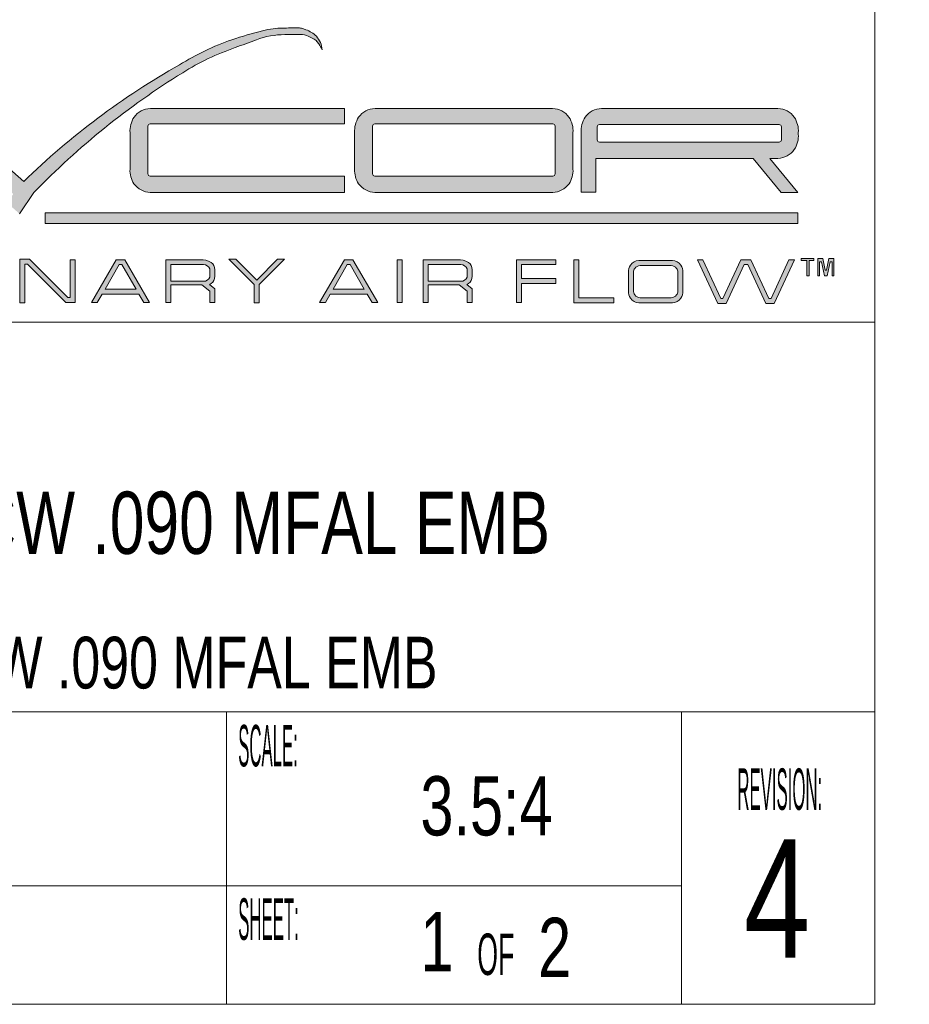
# Model space of a CAD drawing. Header units: inches. Extents: x 0 to 70.1, y 0 to 32.
# Tile 3 of 19: x 21.8 to 24.1, y 0 to 2.5. Entities that reach past the tile are written whole.
import ezdxf

# ---------------------------------------------------------------- set-up
doc = ezdxf.new("R2010")
doc.units = ezdxf.units.IN
doc.header["$LTSCALE"] = 4
doc.header["$MEASUREMENT"] = 0
doc.layers.add('BORDER', color=7, linetype='Continuous')
doc.styles.add('SLDTEXTSTYLE0', font='TXT', dxfattribs={"width": 0.75})
doc.styles.add('SLDTEXTSTYLE2', font='TXT', dxfattribs={"width": 0.3025})
doc.styles.add('SLDTEXTSTYLE3', font='TXT', dxfattribs={"width": 0.48})

msp = doc.modelspace()

# ---------------------------------------------------------------- hatches: boundary and pattern name
at = {"layer": 'BORDER', "linetype": 'Continuous'}
h = msp.add_hatch(color=256, dxfattribs=at)
edge = h.paths.add_edge_path(flags=0)
edge.add_line((21.63595469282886, 2.267927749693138), (21.57287810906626, 2.267927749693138))
edge.add_line((21.57287810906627, 2.267927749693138), (21.8187037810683, 2.05151686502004))
edge.add_line((21.81870378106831, 2.05151686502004), (21.8037756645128, 2.02840937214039))
edge.add_line((21.80377566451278, 2.02840937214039), (21.83488005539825, 2.00089686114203))
edge.add_line((21.83488005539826, 2.00089686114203), (21.87088962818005, 2.054883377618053))
edge.add_arc((23.286250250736, 0.683926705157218), 1.970474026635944, 121.8073043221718, 135.9130128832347, ccw=False)
edge.add_arc((22.60576974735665, 1.781117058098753), 0.6793968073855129, 109.3441959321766, 121.8073043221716, ccw=False)
edge.add_arc((21.58425446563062, 4.690909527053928), 2.40449451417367, 289.3441959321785, 290.6988990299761)
edge.add_arc((22.50677173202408, 2.249396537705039), 0.2054908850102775, 90.08930331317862, 110.69889902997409, ccw=False)
edge.add_arc((22.5021442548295, 5.218319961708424), 2.76343614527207, 270.0893033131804, 270.9150329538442)
edge.add_arc((22.54376500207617, 2.399645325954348), 0.0556475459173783, 66.86896817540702, 87.4143814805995, ccw=False)
edge.add_arc((22.53426524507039, 2.372071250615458), 0.0847626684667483, 53.1064562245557, 68.28592025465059, ccw=False)
edge.add_arc((22.43368136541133, 2.309133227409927), 0.2000814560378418, 37.641515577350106, 40.79614810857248, ccw=False)
edge.add_arc((22.38345002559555, 2.29745534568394), 0.2479168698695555, 28.689953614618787, 32.68263263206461, ccw=False)
edge.add_arc((22.54106483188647, 2.410502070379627), 0.0601624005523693, 5.695535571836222, 41.65642617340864)
edge.add_arc((22.53653334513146, 2.400875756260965), 0.0700711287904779, 45.07663293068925, 70.85005301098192)
edge.add_arc((22.70140743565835, 2.875664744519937), 0.432530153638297, 249.6446520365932, 250.85005301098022, ccw=False)
edge.add_arc((22.54118657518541, 2.443814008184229), 0.0280844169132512, 69.64465203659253, 91.91032831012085)
edge.add_arc((22.49611923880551, 5.234966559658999), 2.763436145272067, 270.0893033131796, 270.91503295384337, ccw=False)
edge.add_arc((22.49797737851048, 2.353337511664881), 0.1182216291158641, 88.81298895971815, 100.4544735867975)
edge.add_arc((22.51322327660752, 2.209157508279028), 0.2630118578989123, 98.02057620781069, 103.8854280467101)
edge.add_arc((22.69382825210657, 1.478569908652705), 1.01559168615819, 103.8854280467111, 108.446920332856)
edge.add_arc((22.59751362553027, 1.800935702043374), 0.6793968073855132, 109.344195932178, 121.8073043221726)
edge.add_arc((23.18207411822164, 0.7095588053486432), 1.91658389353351, 119.4613703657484, 134.2210319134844)
edge.add_line((21.84539443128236, 2.083087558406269), (21.63595469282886, 2.267927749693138))
h = msp.add_hatch(color=256, dxfattribs=at)
edge = h.paths.add_edge_path(flags=0)
edge.add_line((22.65746434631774, 2.267927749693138), (22.65746434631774, 2.228789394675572))
edge.add_line((22.65746434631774, 2.228789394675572), (22.16540781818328, 2.22878939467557))
edge.add_arc((22.16540781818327, 2.223071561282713), 0.0057178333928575, 90, 180)
edge.add_line((22.15968998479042, 2.223071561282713), (22.15968998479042, 2.102599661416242))
edge.add_arc((22.16540781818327, 2.102599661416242), 0.0057178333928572, 180, 270.0000000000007)
edge.add_line((22.16540781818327, 2.096881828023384), (22.65746434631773, 2.096881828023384))
edge.add_line((22.65746434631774, 2.096881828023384), (22.65746434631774, 2.055171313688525))
edge.add_line((22.65746434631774, 2.055171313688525), (22.16562589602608, 2.055171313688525))
edge.add_arc((22.16789821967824, 2.109124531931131), 0.0540010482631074, 216.0226007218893, 267.5883244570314, ccw=False)
edge.add_arc((22.17410870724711, 2.110546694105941), 0.0599126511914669, 176.6496281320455, 213.6290044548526, ccw=False)
edge.add_line((22.11429845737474, 2.114048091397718), (22.11429845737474, 2.20652808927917))
edge.add_arc((22.17801415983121, 2.210935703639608), 0.0638679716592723, 146.987069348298, 183.9572038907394, ccw=False)
edge.add_arc((22.16813306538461, 2.213974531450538), 0.0540010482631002, 92.41167554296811, 143.9773992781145, ccw=False)
edge.add_line((22.16586074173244, 2.267927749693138), (22.65746434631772, 2.267927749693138))
h = msp.add_hatch(color=256, dxfattribs=at)
edge = h.paths.add_edge_path(flags=0)
edge.add_arc((22.73679447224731, 2.213974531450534), 0.0540010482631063, 92.4116755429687, 143.9773992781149)
edge.add_arc((22.74667556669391, 2.210935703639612), 0.0638679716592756, 146.9870693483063, 183.957203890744)
edge.add_line((22.68295986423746, 2.20652808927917), (22.68295986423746, 2.11404809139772))
edge.add_arc((22.74277011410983, 2.110546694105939), 0.0599126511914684, 176.6496281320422, 213.6290044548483)
edge.add_arc((22.73655962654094, 2.109124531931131), 0.0540010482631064, 216.0226007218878, 267.5883244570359)
edge.add_line((22.73428730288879, 2.055171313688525), (23.18440715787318, 2.055171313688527))
edge.add_arc((23.18213483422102, 2.109124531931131), 0.0540010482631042, 272.4116755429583, 323.9773992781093)
edge.add_arc((23.17592434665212, 2.110546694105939), 0.0599126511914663, 326.3709955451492, 363.3503718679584)
edge.add_line((23.23573459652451, 2.11404809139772), (23.23573459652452, 2.20652808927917))
edge.add_arc((23.17201889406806, 2.210935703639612), 0.0638679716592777, 356.042796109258, 393.0129306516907)
edge.add_arc((23.18189998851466, 2.213974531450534), 0.0540010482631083, 36.02260072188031, 87.58832445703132)
edge.add_line((23.18417231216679, 2.267927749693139), (22.73452214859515, 2.267927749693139))
edge = h.paths.add_edge_path(flags=0)
edge.add_arc((23.18462523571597, 2.223071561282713), 0.0057178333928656, -7.958078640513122e-13, 89.99999999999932, ccw=False)
edge.add_line((23.19034306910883, 2.223071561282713), (23.19034306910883, 2.102599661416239))
edge.add_arc((23.18462523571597, 2.102599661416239), 0.0057178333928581, 270, 360, ccw=False)
edge.add_line((23.18462523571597, 2.09688182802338), (22.73406922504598, 2.096881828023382))
edge.add_arc((22.73406922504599, 2.102599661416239), 0.005717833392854, 180, 270, ccw=False)
edge.add_line((22.72835139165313, 2.102599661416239), (22.72835139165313, 2.223071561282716))
edge.add_arc((22.73406922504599, 2.223071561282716), 0.0057178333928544, 89.99999999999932, 180, ccw=False)
edge.add_line((22.73406922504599, 2.22878939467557), (23.18462523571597, 2.228789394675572))
h = msp.add_hatch(color=256, dxfattribs=at)
edge = h.paths.add_edge_path(flags=0)
edge.add_arc((23.31003440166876, 2.213974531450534), 0.0540010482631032, 92.41167554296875, 143.9773992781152)
edge.add_arc((23.31991549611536, 2.210935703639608), 0.0638679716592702, 146.9870693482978, 183.9572038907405)
edge.add_line((23.25619979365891, 2.20652808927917), (23.25619979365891, 2.055944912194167))
edge.add_line((23.25619979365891, 2.055944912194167), (23.29342279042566, 2.055944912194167))
edge.add_line((23.29342279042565, 2.055944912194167), (23.29342279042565, 2.141440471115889))
edge.add_line((23.29342279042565, 2.141440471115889), (23.69176369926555, 2.141440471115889))
edge.add_line((23.69176369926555, 2.141440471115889), (23.76244639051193, 2.055171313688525))
edge.add_line((23.76244639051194, 2.055171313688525), (23.80486894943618, 2.055171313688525))
edge.add_line((23.80486894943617, 2.055171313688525), (23.7341862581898, 2.141440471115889))
edge.add_line((23.73418625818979, 2.141440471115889), (23.75460576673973, 2.141440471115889))
edge.add_arc((23.75233344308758, 2.195393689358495), 0.0540010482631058, 272.4116755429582, 323.9773992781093)
edge.add_arc((23.742452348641, 2.198432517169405), 0.0638679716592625, 326.9870693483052, 363.9572038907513)
edge.add_line((23.80616805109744, 2.202840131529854), (23.80616805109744, 2.206528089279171))
edge.add_arc((23.742452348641, 2.210935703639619), 0.0638679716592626, 356.0427961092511, 393.0129306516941)
edge.add_arc((23.75233344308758, 2.213974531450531), 0.0540010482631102, 36.02260072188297, 87.58832445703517)
edge.add_line((23.75460576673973, 2.267927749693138), (23.30776207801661, 2.267927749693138))
edge = h.paths.add_edge_path(flags=0)
edge.add_line((23.757486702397, 2.182637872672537), (23.30271004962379, 2.182637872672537))
edge.add_arc((23.30271004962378, 2.188355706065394), 0.0057178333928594, 179.9999999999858, 270, ccw=False)
edge.add_line((23.29699221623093, 2.188355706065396), (23.29699221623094, 2.221400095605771))
edge.add_arc((23.3027100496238, 2.221400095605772), 0.0057178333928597, 89.99999999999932, 180.0000000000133, ccw=False)
edge.add_line((23.3027100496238, 2.22711792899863), (23.757486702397, 2.22711792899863))
edge.add_arc((23.75748670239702, 2.221400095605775), 0.005717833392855, 8.01492205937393e-12, 90.00000000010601, ccw=False)
edge.add_line((23.76320453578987, 2.221400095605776), (23.76320453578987, 2.188355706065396))
edge.add_arc((23.75748670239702, 2.188355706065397), 0.0057178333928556, 269.9999999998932, 359.99999999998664, ccw=False)
for points in [[(23.8046438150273, 2.003882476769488), (23.8046438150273, 1.976371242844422), (21.89971017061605, 1.976371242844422), (21.89971017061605, 2.003882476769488)], [(21.85960943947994, 1.886520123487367), (21.83513550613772, 1.886520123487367), (21.83513550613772, 1.775974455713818), (21.847714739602, 1.775974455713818), (21.847714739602, 1.873860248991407), (21.85440190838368, 1.873860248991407), (21.95193379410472, 1.776406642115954), (21.97577721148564, 1.776406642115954), (21.97577721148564, 1.884946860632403), (21.96319797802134, 1.884946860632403), (21.96319797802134, 1.789066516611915), (21.95714132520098, 1.789066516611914)], [(22.38248353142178, 1.885954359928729), (22.36464982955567, 1.885954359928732), (22.42893603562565, 1.821984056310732), (22.42893603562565, 1.775974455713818), (22.44151526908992, 1.775974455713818), (22.44151526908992, 1.821984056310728), (22.5058014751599, 1.885954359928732), (22.4879677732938, 1.885954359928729), (22.43522565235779, 1.833471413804)], [(22.79075161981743, 1.776406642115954), (22.80333085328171, 1.776406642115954), (22.80333085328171, 1.884946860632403), (22.79075161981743, 1.884946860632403)], [(23.19248704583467, 1.872446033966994), (23.19248704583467, 1.884946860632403), (23.0929790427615, 1.884946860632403), (23.0929790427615, 1.776406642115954), (23.10575635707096, 1.776406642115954), (23.10575635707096, 1.824766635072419), (23.19248704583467, 1.824766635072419), (23.19248704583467, 1.837345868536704), (23.10575635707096, 1.837345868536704), (23.10575635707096, 1.872446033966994)], [(23.25027498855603, 1.884946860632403), (23.23769575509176, 1.884946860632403), (23.23769575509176, 1.775974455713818), (23.33882629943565, 1.775974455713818), (23.33882629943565, 1.788553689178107), (23.25027498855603, 1.788553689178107)], [(23.55070908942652, 1.884946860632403), (23.56457441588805, 1.884946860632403), (23.61011162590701, 1.786723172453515), (23.61537868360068, 1.786723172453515), (23.66091589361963, 1.884946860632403), (23.68618737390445, 1.884946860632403), (23.73172458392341, 1.786723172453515), (23.73699164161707, 1.786723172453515), (23.78252885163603, 1.884946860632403), (23.79639417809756, 1.884946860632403), (23.74502514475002, 1.774143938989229), (23.72369108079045, 1.774143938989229), (23.67815387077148, 1.872446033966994), (23.66894939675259, 1.872446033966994), (23.62341218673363, 1.774143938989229), (23.60207812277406, 1.774143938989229)], [(23.81331316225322, 1.887702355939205), (23.81331316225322, 1.882784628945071), (23.82790093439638, 1.882784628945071), (23.82790093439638, 1.844356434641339), (23.83333255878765, 1.844356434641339), (23.83333255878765, 1.882784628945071), (23.84565764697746, 1.882784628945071), (23.84565764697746, 1.887702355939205)], [(23.85560848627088, 1.844356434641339), (23.86012741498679, 1.844356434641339), (23.86012741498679, 1.87996971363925), (23.86447582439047, 1.87996971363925), (23.87254145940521, 1.844356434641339), (23.87905596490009, 1.844356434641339), (23.88712159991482, 1.87996971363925), (23.8914700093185, 1.87996971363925), (23.8914700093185, 1.844356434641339), (23.89598893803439, 1.844356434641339), (23.89598893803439, 1.887702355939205), (23.88370739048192, 1.887702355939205), (23.8771836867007, 1.858897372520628), (23.87441373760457, 1.858897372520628), (23.86789003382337, 1.887702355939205), (23.85560848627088, 1.887702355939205)]]:
    msp.add_hatch(color=256, dxfattribs=at).paths.add_polyline_path(points, flags=0)
h = msp.add_hatch(color=256, dxfattribs=at)
h.paths.add_polyline_path([(22.07952628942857, 1.884946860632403), (22.10113592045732, 1.884946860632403), (22.16401242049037, 1.776406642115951), (22.14947757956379, 1.776406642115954), (22.13694325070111, 1.798059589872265), (22.04371895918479, 1.798059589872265), (22.03118463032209, 1.776406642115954), (22.01664978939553, 1.776406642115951)], flags=0)
h.paths.add_polyline_path([(22.09388287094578, 1.872446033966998), (22.08677933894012, 1.872446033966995), (22.0510007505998, 1.810638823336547), (22.12966145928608, 1.810638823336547)], flags=0)
h = msp.add_hatch(color=256, dxfattribs=at)
edge = h.paths.add_edge_path(flags=0)
edge.add_line((22.20494516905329, 1.884946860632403), (22.29205292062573, 1.884946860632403))
edge.add_arc((22.29481593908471, 1.837067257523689), 0.0479592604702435, 58.643003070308, 93.30274071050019, ccw=False)
edge.add_arc((22.30804998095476, 1.861031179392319), 0.0206420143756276, -4.0958721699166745, 55.396543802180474, ccw=False)
edge.add_line((22.32863927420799, 1.85955681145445), (22.32863927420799, 1.843003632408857))
edge.add_arc((22.30804998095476, 1.841529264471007), 0.0206420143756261, -55.39654380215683, 4.095872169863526, ccw=False)
edge.add_arc((22.2948159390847, 1.865493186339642), 0.0479592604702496, 295.1945843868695, 301.35699692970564, ccw=False)
edge.add_line((22.31523189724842, 1.82209642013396), (22.3287414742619, 1.811101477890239))
edge.add_line((22.3287414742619, 1.811101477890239), (22.3287414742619, 1.776406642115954))
edge.add_line((22.3287414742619, 1.776406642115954), (22.31616224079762, 1.776406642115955))
edge.add_line((22.31616224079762, 1.776406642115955), (22.31616224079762, 1.805290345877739))
edge.add_line((22.31616224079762, 1.805290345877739), (22.29608480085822, 1.821630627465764))
edge.add_line((22.29608480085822, 1.821630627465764), (22.21752440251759, 1.821630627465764))
edge.add_line((22.21752440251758, 1.821630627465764), (22.21752440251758, 1.776406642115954))
edge.add_line((22.21752440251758, 1.776406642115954), (22.20494516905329, 1.776406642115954))
edge.add_line((22.20494516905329, 1.776406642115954), (22.20494516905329, 1.884946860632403))
edge = h.paths.add_edge_path(flags=0)
edge.add_line((22.30035533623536, 1.872446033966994), (22.21752440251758, 1.872446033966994))
edge.add_line((22.21752440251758, 1.872446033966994), (22.21752440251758, 1.830271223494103))
edge.add_line((22.21752440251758, 1.830271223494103), (22.30035533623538, 1.830271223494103))
edge.add_arc((22.30102259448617, 1.846234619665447), 0.015977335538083, 267.6064717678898, 340.2495888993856)
edge.add_line((22.31606004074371, 1.840835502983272), (22.31606004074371, 1.861881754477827))
edge.add_arc((22.30102259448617, 1.856482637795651), 0.0159773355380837, 19.75041110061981, 92.39352823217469)
h = msp.add_hatch(color=256, dxfattribs=at)
h.paths.add_polyline_path([(22.65712897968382, 1.884946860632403), (22.67873861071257, 1.884946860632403), (22.74161511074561, 1.776406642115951), (22.72708026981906, 1.776406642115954), (22.71454594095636, 1.798059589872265), (22.62132164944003, 1.798059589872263), (22.60878732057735, 1.776406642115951), (22.59425247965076, 1.776406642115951)], flags=0)
h.paths.add_polyline_path([(22.67148556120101, 1.872446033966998), (22.66438202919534, 1.872446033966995), (22.62860344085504, 1.810638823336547), (22.70726414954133, 1.810638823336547)], flags=0)
h = msp.add_hatch(color=256, dxfattribs=at)
edge = h.paths.add_edge_path(flags=0)
edge.add_line((22.85639229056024, 1.884946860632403), (22.85639229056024, 1.776406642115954))
edge.add_line((22.85639229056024, 1.776406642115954), (22.86897152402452, 1.776406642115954))
edge.add_line((22.86897152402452, 1.776406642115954), (22.86897152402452, 1.821630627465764))
edge.add_line((22.86897152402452, 1.821630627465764), (22.94753192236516, 1.821630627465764))
edge.add_line((22.94753192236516, 1.821630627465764), (22.96760936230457, 1.805290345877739))
edge.add_line((22.96760936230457, 1.805290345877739), (22.96760936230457, 1.776406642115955))
edge.add_line((22.96760936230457, 1.776406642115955), (22.98018859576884, 1.776406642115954))
edge.add_line((22.98018859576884, 1.776406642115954), (22.98018859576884, 1.811101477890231))
edge.add_line((22.98018859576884, 1.811101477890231), (22.96667901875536, 1.82209642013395))
edge.add_arc((22.94626306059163, 1.865493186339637), 0.0479592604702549, 295.1945843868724, 301.3569969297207)
edge.add_arc((22.95949710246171, 1.841529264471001), 0.0206420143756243, 304.6034561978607, 364.0958721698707)
edge.add_line((22.98008639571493, 1.843003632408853), (22.98008639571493, 1.859556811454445))
edge.add_arc((22.95949710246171, 1.861031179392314), 0.0206420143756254, 355.9041278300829, 415.3965438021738)
edge.add_arc((22.94626306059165, 1.837067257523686), 0.0479592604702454, 58.64300307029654, 93.30274071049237)
edge.add_line((22.94350004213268, 1.884946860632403), (22.85639229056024, 1.884946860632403))
edge = h.paths.add_edge_path(flags=0)
edge.add_line((22.86897152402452, 1.830271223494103), (22.86897152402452, 1.872446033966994))
edge.add_line((22.86897152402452, 1.872446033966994), (22.95180245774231, 1.872446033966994))
edge.add_arc((22.95246971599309, 1.85648263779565), 0.0159773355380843, 19.750411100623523, 92.39352823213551, ccw=False)
edge.add_line((22.96750716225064, 1.861881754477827), (22.96750716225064, 1.840835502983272))
edge.add_arc((22.95246971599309, 1.846234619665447), 0.015977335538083, 267.60647176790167, 340.24958889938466, ccw=False)
edge.add_line((22.95180245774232, 1.830271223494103), (22.86897152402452, 1.830271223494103))
h = msp.add_hatch(color=256, dxfattribs=at)
edge = h.paths.add_edge_path(flags=0)
edge.add_arc((23.48656229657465, 1.855373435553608), 0.0274354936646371, 36.02260072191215, 87.58832445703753)
edge.add_line((23.48771676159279, 1.882784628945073), (23.40217480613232, 1.882784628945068))
edge.add_arc((23.40332927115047, 1.855373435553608), 0.0274354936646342, 92.41167554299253, 143.977399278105)
edge.add_arc((23.40648453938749, 1.854650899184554), 0.0304389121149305, 146.3709955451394, 183.3503718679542)
edge.add_line((23.37609765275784, 1.852871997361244), (23.37609765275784, 1.805887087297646))
edge.add_arc((23.40648453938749, 1.804108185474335), 0.0304389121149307, 176.6496281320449, 213.6290044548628)
edge.add_arc((23.40332927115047, 1.803385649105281), 0.0274354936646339, 216.0226007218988, 267.5883244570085)
edge.add_line((23.40217480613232, 1.775974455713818), (23.48771676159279, 1.775974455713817))
edge.add_arc((23.48656229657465, 1.803385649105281), 0.0274354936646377, 272.4116755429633, 323.9773992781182)
edge.add_arc((23.48340702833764, 1.804108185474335), 0.0304389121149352, 326.3709955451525, 363.3503718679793)
edge.add_line((23.51379391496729, 1.805887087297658), (23.51379391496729, 1.852871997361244))
edge.add_arc((23.48340702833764, 1.854650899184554), 0.0304389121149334, 356.6496281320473, 393.629004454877)
edge = h.paths.add_edge_path(flags=0)
edge.add_arc((23.48177734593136, 1.852209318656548), 0.0194706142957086, 3.350371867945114, 33.62900445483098, ccw=False)
edge.add_line((23.501214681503, 1.853347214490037), (23.501214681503, 1.805411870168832))
edge.add_arc((23.48177734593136, 1.806549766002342), 0.0194706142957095, 326.37099554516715, 356.64962813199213, ccw=False)
edge.add_arc((23.48379565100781, 1.806087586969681), 0.0175494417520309, 272.4116755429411, 323.97739927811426, ccw=False)
edge.add_line((23.4845341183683, 1.788553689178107), (23.40535744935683, 1.788553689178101))
edge.add_arc((23.40609591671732, 1.806087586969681), 0.0175494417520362, 216.0226007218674, 267.5883244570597, ccw=False)
edge.add_arc((23.40811422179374, 1.806549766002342), 0.0194706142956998, 176.6496281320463, 213.6290044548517, ccw=False)
edge.add_line((23.38867688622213, 1.807687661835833), (23.38867688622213, 1.853347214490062))
edge.add_arc((23.40811422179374, 1.852209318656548), 0.0194706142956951, 146.3709955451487, 176.6496281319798, ccw=False)
edge.add_arc((23.40609591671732, 1.852671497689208), 0.0175494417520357, 92.4116755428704, 143.9773992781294, ccw=False)
edge.add_line((23.40535744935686, 1.870205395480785), (23.48453411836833, 1.870205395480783))
edge.add_arc((23.48379565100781, 1.852671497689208), 0.0175494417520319, 36.02260072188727, 87.58832445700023, ccw=False)

# ---------------------------------------------------------------- linework, layer by layer
at = {"layer": 'BORDER', "linetype": 'Continuous', "lineweight": 18}
for p, q in [((24, 0), (24, 18.2857142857)), ((21.6359546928, 2.2679277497), (21.84539443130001, 2.0830875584)), ((22.1658607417, 2.2679277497), (22.6574643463, 2.2679277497)), ((22.6574643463, 2.2679277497), (22.6574643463, 2.2287893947)), ((22.73452214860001, 2.2679277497), (23.1841723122, 2.2679277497)), ((23.307762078, 2.2679277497), (23.7546057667, 2.2679277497)), ((22.1596899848, 2.1025996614), (22.1596899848, 2.2230715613)), ((22.6574643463, 2.2287893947), (22.16540781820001, 2.2287893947)), ((22.7283513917, 2.2230715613), (22.7283513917, 2.1025996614)), ((23.1846252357, 2.2287893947), (22.734069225, 2.2287893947)), ((23.19034306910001, 2.2230715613), (23.19034306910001, 2.1025996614)), ((23.29699221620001, 2.1883557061), (23.29699221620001, 2.2214000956)), ((23.30271004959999, 2.227117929), (23.7574867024, 2.227117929)), ((23.7632045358, 2.1883557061), (23.7632045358, 2.2214000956)), ((22.1142984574, 2.1140480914), (22.1142984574, 2.2065280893)), ((22.6829598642, 2.1140480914), (22.6829598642, 2.2065280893)), ((23.23573459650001, 2.1140480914), (23.23573459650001, 2.2065280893)), ((23.25619979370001, 2.2065280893), (23.25619979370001, 2.0559449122)), ((23.8061680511, 2.2028401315), (23.8061680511, 2.2065280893)), ((23.30271004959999, 2.1826378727), (23.7574867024, 2.1826378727)), ((23.2934227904, 2.0559449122), (23.2934227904, 2.1414404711)), ((23.2934227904, 2.1414404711), (23.6917636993, 2.1414404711)), ((23.6917636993, 2.1414404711), (23.7624463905, 2.0551713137)), ((23.8048689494, 2.0551713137), (23.7341862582, 2.1414404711)), ((23.7341862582, 2.1414404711), (23.7546057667, 2.1414404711)), ((22.16540781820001, 2.096881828), (22.6574643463, 2.096881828)), ((22.6574643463, 2.096881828), (22.6574643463, 2.0551713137)), ((22.734069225, 2.096881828), (23.1846252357, 2.096881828)), ((21.83488005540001, 2.0008968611), (21.8708896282, 2.0548833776)), ((22.16562589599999, 2.0551713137), (22.6574643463, 2.0551713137)), ((23.1844071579, 2.0551713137), (22.7342873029, 2.0551713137)), ((23.25619979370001, 2.0559449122), (23.2934227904, 2.0559449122)), ((23.7624463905, 2.0551713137), (23.8048689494, 2.0551713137)), ((21.8997101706, 1.9763712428), (21.8997101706, 2.0038824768)), ((21.8997101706, 2.0038824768), (23.80464381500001, 2.0038824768)), ((23.80464381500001, 2.0038824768), (23.80464381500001, 1.9763712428)), ((23.80464381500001, 1.9763712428), (21.8997101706, 1.9763712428)), ((21.8351355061, 1.8865201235), (21.8351355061, 1.7759744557)), ((21.85960943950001, 1.8865201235), (21.8351355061, 1.8865201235)), ((21.84771473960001, 1.873860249), (21.84771473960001, 1.7759744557)), ((21.85440190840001, 1.873860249), (21.84771473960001, 1.873860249)), ((21.85440190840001, 1.873860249), (21.9519337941, 1.7764066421)), ((21.85960943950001, 1.8865201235), (21.9571413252, 1.7890665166)), ((21.963197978, 1.7890665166), (21.963197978, 1.8849468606)), ((21.9757772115, 1.8849468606), (21.963197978, 1.8849468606)), ((21.9757772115, 1.7764066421), (21.9757772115, 1.8849468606)), ((22.07952628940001, 1.8849468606), (22.01664978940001, 1.7764066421)), ((22.0867793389, 1.872446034), (22.0510007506, 1.8106388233)), ((22.07952628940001, 1.8849468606), (22.1011359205, 1.8849468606)), ((22.0867793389, 1.872446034), (22.0938828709, 1.872446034)), ((22.0938828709, 1.872446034), (22.1296614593, 1.8106388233)), ((22.1011359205, 1.8849468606), (22.1640124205, 1.7764066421)), ((22.2049451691, 1.8849468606), (22.2049451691, 1.7764066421)), ((22.2049451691, 1.8849468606), (22.2920529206, 1.8849468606)), ((22.2175244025, 1.872446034), (22.2175244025, 1.8302712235)), ((22.2175244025, 1.872446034), (22.3003553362, 1.872446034)), ((22.3646498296, 1.8859543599), (22.4289360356, 1.8219840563)), ((22.3824835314, 1.8859543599), (22.3646498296, 1.8859543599)), ((22.3824835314, 1.8859543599), (22.43522565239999, 1.8334714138)), ((22.4879677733, 1.8859543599), (22.43522565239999, 1.8334714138)), ((22.5058014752, 1.8859543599), (22.44151526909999, 1.8219840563)), ((22.4879677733, 1.8859543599), (22.5058014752, 1.8859543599)), ((22.6571289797, 1.8849468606), (22.5942524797, 1.7764066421)), ((22.6643820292, 1.872446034), (22.62860344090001, 1.8106388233)), ((22.6571289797, 1.8849468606), (22.67873861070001, 1.8849468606)), ((22.6643820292, 1.872446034), (22.6714855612, 1.872446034)), ((22.6714855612, 1.872446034), (22.70726414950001, 1.8106388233)), ((22.67873861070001, 1.8849468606), (22.7416151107, 1.7764066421)), ((22.79075161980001, 1.7764066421), (22.79075161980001, 1.8849468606)), ((22.79075161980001, 1.8849468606), (22.8033308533, 1.8849468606)), ((22.8033308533, 1.7764066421), (22.8033308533, 1.8849468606)), ((22.8563922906, 1.8849468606), (22.9435000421, 1.8849468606)), ((22.8563922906, 1.8849468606), (22.8563922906, 1.7764066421)), ((22.868971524, 1.872446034), (22.9518024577, 1.872446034)), ((22.868971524, 1.872446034), (22.868971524, 1.8302712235)), ((23.09297904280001, 1.8849468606), (23.09297904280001, 1.7764066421)), ((23.19248704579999, 1.8849468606), (23.09297904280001, 1.8849468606)), ((23.10575635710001, 1.8373458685), (23.10575635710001, 1.872446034)), ((23.19248704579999, 1.872446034), (23.10575635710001, 1.872446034)), ((23.19248704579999, 1.872446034), (23.19248704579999, 1.8849468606)), ((23.23769575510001, 1.8849468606), (23.23769575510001, 1.7759744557)), ((23.2502749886, 1.8849468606), (23.23769575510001, 1.8849468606)), ((23.2502749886, 1.8849468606), (23.2502749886, 1.7885536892)), ((23.4877167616, 1.8827846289), (23.40217480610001, 1.8827846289)), ((23.48453411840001, 1.8702053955), (23.4053574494, 1.8702053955)), ((23.5507090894, 1.8849468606), (23.60207812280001, 1.774143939)), ((23.5507090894, 1.8849468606), (23.5645744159, 1.8849468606)), ((23.5645744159, 1.8849468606), (23.6101116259, 1.7867231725)), ((23.66091589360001, 1.8849468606), (23.6153786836, 1.7867231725)), ((23.6689493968, 1.872446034), (23.62341218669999, 1.774143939)), ((23.66091589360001, 1.8849468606), (23.6861873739, 1.8849468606)), ((23.6689493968, 1.872446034), (23.6781538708, 1.872446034)), ((23.6781538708, 1.872446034), (23.72369108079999, 1.774143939)), ((23.6861873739, 1.8849468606), (23.7317245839, 1.7867231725)), ((23.78252885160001, 1.8849468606), (23.7369916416, 1.7867231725)), ((23.7963941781, 1.8849468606), (23.7450251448, 1.774143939)), ((23.7963941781, 1.8849468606), (23.78252885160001, 1.8849468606)), ((23.81331316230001, 1.8877023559), (23.845657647, 1.8877023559)), ((23.81331316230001, 1.8877023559), (23.81331316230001, 1.8827846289)), ((23.81331316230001, 1.8827846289), (23.82790093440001, 1.8827846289)), ((23.82790093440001, 1.8827846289), (23.82790093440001, 1.8443564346)), ((23.83333255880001, 1.8443564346), (23.83333255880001, 1.8827846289)), ((23.83333255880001, 1.8827846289), (23.845657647, 1.8827846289)), ((23.845657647, 1.8827846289), (23.845657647, 1.8877023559)), ((23.8556084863, 1.8877023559), (23.8556084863, 1.8443564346)), ((23.8556084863, 1.8877023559), (23.86789003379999, 1.8877023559)), ((23.86012741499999, 1.8443564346), (23.86012741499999, 1.8799697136)), ((23.86012741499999, 1.8799697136), (23.8644758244, 1.8799697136)), ((23.8644758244, 1.8799697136), (23.8725414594, 1.8443564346)), ((23.86789003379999, 1.8877023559), (23.87441373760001, 1.8588973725)), ((23.88370739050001, 1.8877023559), (23.87718368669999, 1.8588973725)), ((23.8871215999, 1.8799697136), (23.8790559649, 1.8443564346)), ((23.895988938, 1.8877023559), (23.88370739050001, 1.8877023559)), ((23.8871215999, 1.8799697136), (23.89147000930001, 1.8799697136)), ((23.89147000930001, 1.8443564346), (23.89147000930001, 1.8799697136)), ((23.895988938, 1.8877023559), (23.895988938, 1.8443564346)), ((22.31606004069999, 1.8618817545), (22.31606004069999, 1.840835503)), ((22.31606004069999, 1.8596352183), (22.31606004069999, 1.8430820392)), ((22.3286392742, 1.8595568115), (22.3286392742, 1.8430036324)), ((22.9675071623, 1.8618817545), (22.9675071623, 1.840835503)), ((22.9675071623, 1.8596352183), (22.9675071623, 1.8430820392)), ((22.9800863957, 1.8595568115), (22.9800863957, 1.8430036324)), ((23.3760976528, 1.8058870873), (23.3760976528, 1.8528719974)), ((23.3886768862, 1.8076876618), (23.3886768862, 1.8533472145)), ((23.5012146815, 1.8054118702), (23.5012146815, 1.8533472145)), ((23.51379391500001, 1.8058870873), (23.51379391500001, 1.8528719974)), ((23.87441373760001, 1.8588973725), (23.87718368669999, 1.8588973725)), ((22.2175244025, 1.8302712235), (22.3003553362, 1.8302712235)), ((22.2175244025, 1.8216306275), (22.2960848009, 1.8216306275)), ((22.2175244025, 1.8216306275), (22.2175244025, 1.7764066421)), ((22.2960848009, 1.8216306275), (22.3161622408, 1.8052903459)), ((22.31523189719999, 1.8220964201), (22.3287414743, 1.8111014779)), ((22.4289360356, 1.8219840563), (22.4289360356, 1.7759744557)), ((22.44151526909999, 1.8219840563), (22.44151526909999, 1.7759744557)), ((22.868971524, 1.8302712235), (22.9518024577, 1.8302712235)), ((22.868971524, 1.8216306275), (22.9475319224, 1.8216306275)), ((22.868971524, 1.8216306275), (22.868971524, 1.7764066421)), ((22.9475319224, 1.8216306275), (22.96760936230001, 1.8052903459)), ((22.96667901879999, 1.8220964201), (22.9801885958, 1.8111014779)), ((23.10575635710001, 1.8373458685), (23.19248704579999, 1.8373458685)), ((23.10575635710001, 1.8247666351), (23.19248704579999, 1.8247666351)), ((23.10575635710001, 1.7764066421), (23.10575635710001, 1.8247666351)), ((23.19248704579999, 1.8247666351), (23.19248704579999, 1.8373458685)), ((23.82790093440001, 1.8443564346), (23.83333255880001, 1.8443564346)), ((23.8556084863, 1.8443564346), (23.86012741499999, 1.8443564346)), ((23.8725414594, 1.8443564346), (23.8790559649, 1.8443564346)), ((23.895988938, 1.8443564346), (23.89147000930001, 1.8443564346)), ((22.04371895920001, 1.7980595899), (22.0311846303, 1.7764066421)), ((22.04371895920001, 1.7980595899), (22.1369432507, 1.7980595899)), ((22.0510007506, 1.8106388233), (22.1296614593, 1.8106388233)), ((22.1369432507, 1.7980595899), (22.1494775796, 1.7764066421)), ((22.3161622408, 1.7764066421), (22.3161622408, 1.8052903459)), ((22.3287414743, 1.7764066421), (22.3287414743, 1.8111014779)), ((22.6213216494, 1.7980595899), (22.6087873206, 1.7764066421)), ((22.6213216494, 1.7980595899), (22.714545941, 1.7980595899)), ((22.62860344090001, 1.8106388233), (22.70726414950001, 1.8106388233)), ((22.714545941, 1.7980595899), (22.7270802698, 1.7764066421)), ((22.96760936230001, 1.7764066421), (22.96760936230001, 1.8052903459)), ((22.9801885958, 1.7764066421), (22.9801885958, 1.8111014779)), ((21.8351355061, 1.7759744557), (21.84771473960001, 1.7759744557)), ((21.9519337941, 1.7764066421), (21.9757772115, 1.7764066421)), ((21.9571413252, 1.7890665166), (21.963197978, 1.7890665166)), ((22.0311846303, 1.7764066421), (22.01664978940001, 1.7764066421)), ((22.1494775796, 1.7764066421), (22.1640124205, 1.7764066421)), ((22.2049451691, 1.7764066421), (22.2175244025, 1.7764066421)), ((22.3161622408, 1.7764066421), (22.3287414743, 1.7764066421)), ((22.4289360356, 1.7759744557), (22.44151526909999, 1.7759744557)), ((22.6087873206, 1.7764066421), (22.5942524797, 1.7764066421)), ((22.7270802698, 1.7764066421), (22.7416151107, 1.7764066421)), ((22.79075161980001, 1.7764066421), (22.8033308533, 1.7764066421)), ((22.8563922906, 1.7764066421), (22.868971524, 1.7764066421)), ((22.96760936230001, 1.7764066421), (22.9801885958, 1.7764066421)), ((23.09297904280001, 1.7764066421), (23.10575635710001, 1.7764066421)), ((23.23769575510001, 1.7759744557), (23.3388262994, 1.7759744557)), ((23.2502749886, 1.7885536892), (23.3388262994, 1.7885536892)), ((23.3388262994, 1.7759744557), (23.3388262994, 1.7885536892)), ((23.4877167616, 1.7759744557), (23.40217480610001, 1.7759744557)), ((23.48453411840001, 1.7885536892), (23.4053574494, 1.7885536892)), ((23.60207812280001, 1.774143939), (23.62341218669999, 1.774143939)), ((23.6101116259, 1.7867231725), (23.6153786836, 1.7867231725)), ((23.7450251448, 1.774143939), (23.72369108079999, 1.774143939)), ((23.7369916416, 1.7867231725), (23.7317245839, 1.7867231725)), ((20.2900534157, 1.7270308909), (24, 1.7270308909)), ((20.2900534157, 0.7400308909), (24, 0.7400308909)), ((22.3588284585, 0), (22.3588284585, 0.7400308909)), ((23.51053979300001, 0), (23.51053979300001, 0.7400308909)), ((20.60583702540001, 0.2999999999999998), (23.51053979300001, 0.2999999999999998)), ((0, 0), (24, 0))]:
    msp.add_line(p, q, dxfattribs=at)
for centre, radius, start, end in [((22.5132232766, 2.2091575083), 0.2630118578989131, 98.02057620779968, 103.8854280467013), ((22.4979773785, 2.3533375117), 0.1182216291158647, 88.81298895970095, 100.4544735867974), ((22.49611923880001, 5.2349665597), 2.763436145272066, 270.0893033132, 270.9150329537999), ((22.5411865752, 2.4438140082), 0.0280844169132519, 69.64465203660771, 91.91032831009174), ((22.70140743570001, 2.8756647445), 0.4325301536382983, 249.6446520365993, 250.8500530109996), ((22.6938282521, 1.4785699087), 1.015591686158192, 103.8854280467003, 108.4469203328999), ((22.506771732, 2.2493965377), 0.205490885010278, 90.08930331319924, 110.6988990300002), ((22.5021442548, 5.2183199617), 2.76343614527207, 270.0893033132, 270.9150329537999), ((22.5437650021, 2.399645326), 0.0556475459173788, 66.86896817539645, 87.41438148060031), ((22.5365333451, 2.4008757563), 0.0700711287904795, 45.07663293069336, 70.8500530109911), ((22.5342652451, 2.3720712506), 0.0847626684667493, 53.10645622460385, 68.28592025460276), ((22.5410648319, 2.4105020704), 0.0601624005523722, 5.69553557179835, 41.65642617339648), ((22.5975136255, 1.800935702), 0.6793968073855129, 109.3441959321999, 121.8073043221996), ((22.6057697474, 1.7811170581), 0.6793968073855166, 109.3441959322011, 121.8073043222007), ((21.5842544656, 4.6909095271), 2.404494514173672, 289.3441959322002, 290.69889903), ((22.43368136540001, 2.3091332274), 0.2000814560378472, 37.64151557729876, 40.79614810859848), ((22.3834500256, 2.2974553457), 0.2479168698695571, 28.68995361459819, 32.68263263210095), ((23.18207411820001, 0.7095588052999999), 1.916583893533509, 119.4613703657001, 134.2210319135), ((23.28625025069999, 0.6839267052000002), 1.97047402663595, 121.8073043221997, 135.9130128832), ((22.1780141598, 2.2109357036), 0.0638679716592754, 146.9870693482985, 183.9572038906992), ((22.1681330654, 2.2139745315), 0.0540010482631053, 92.41167554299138, 143.9773992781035), ((22.74667556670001, 2.2109357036), 0.0638679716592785, 146.9870693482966, 183.9572038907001), ((22.7367944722, 2.2139745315), 0.0540010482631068, 92.41167554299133, 143.977399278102), ((23.18189998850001, 2.2139745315), 0.0540010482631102, 36.02260072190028, 87.58832445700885), ((23.17201889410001, 2.2109357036), 0.0638679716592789, 356.0427961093, 33.01293065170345), ((23.31991549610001, 2.2109357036), 0.0638679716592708, 146.9870693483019, 183.9572038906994), ((23.31003440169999, 2.2139745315), 0.0540010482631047, 92.41167554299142, 143.9773992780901), ((23.7523334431, 2.2139745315), 0.0540010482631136, 36.02260072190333, 87.5883244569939), ((23.7424523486, 2.2109357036), 0.0638679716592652, 356.0427961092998, 33.01293065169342), ((22.16540781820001, 2.2230715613), 0.005717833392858, 90, 180), ((22.734069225, 2.2230715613), 0.0057178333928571, 90.0000000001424, 180), ((23.1846252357, 2.2230715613), 0.0057178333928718, 9.79003e-11, 90), ((23.30271004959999, 2.2214000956), 0.0057178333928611, 90, 180), ((23.7574867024, 2.2214000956), 0.0057178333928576, 0, 90.0000000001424), ((23.7424523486, 2.1984325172), 0.063867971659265, 326.9870693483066, 3.957203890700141), ((23.30271004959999, 2.1883557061), 0.0057178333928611, 180, 270), ((23.7574867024, 2.1883557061), 0.0057178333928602, 270, 0), ((23.7523334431, 2.1953936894), 0.0540010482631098, 272.4116755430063, 323.9773992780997), ((22.17410870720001, 2.1105466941), 0.0599126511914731, 176.6496281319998, 213.6290044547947), ((22.16540781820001, 2.1025996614), 0.005717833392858, 180, 270), ((22.7427701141, 2.1105466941), 0.0599126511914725, 176.649628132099, 213.6290044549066), ((22.734069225, 2.1025996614), 0.0057178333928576, 180, 269.9999999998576), ((23.1846252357, 2.1025996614), 0.005717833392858, 270, 0), ((23.1759243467, 2.1105466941), 0.0599126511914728, 326.3709955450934, 3.350371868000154), ((22.16789821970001, 2.1091245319), 0.0540010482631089, 216.0226007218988, 267.5883244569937), ((22.7365596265, 2.1091245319), 0.0540010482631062, 216.0226007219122, 267.5883244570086), ((23.1821348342, 2.1091245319), 0.0540010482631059, 272.4116755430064, 323.9773992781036), ((22.2948159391, 1.8370672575), 0.0479592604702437, 58.64300307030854, 93.30274071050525), ((22.3010225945, 1.8564826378), 0.0159773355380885, 19.7504111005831, 92.39352823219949), ((22.308049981, 1.8610311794), 0.0206420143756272, 355.9041278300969, 55.39654380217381), ((22.9462630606, 1.8370672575), 0.0479592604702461, 58.64300307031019, 93.30274071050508), ((22.952469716, 1.8564826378), 0.0159773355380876, 19.75041110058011, 92.39352823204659), ((22.95949710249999, 1.8610311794), 0.0206420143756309, 355.9041278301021, 55.39654380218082), ((23.4064845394, 1.8546508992), 0.0304389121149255, 146.3709955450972, 183.3503718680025), ((23.40332927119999, 1.8553734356), 0.0274354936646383, 92.41167554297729, 143.9773992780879), ((23.4060959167, 1.8526714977), 0.0175494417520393, 92.41167554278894, 143.9773992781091), ((23.48379565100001, 1.8526714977), 0.0175494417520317, 36.02260072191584, 87.58832445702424), ((23.4865622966, 1.8553734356), 0.0274354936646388, 36.02260072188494, 87.58832445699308), ((23.48340702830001, 1.8546508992), 0.0304389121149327, 356.6496281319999, 33.62900445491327), ((23.40811422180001, 1.8522093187), 0.0194706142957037, 146.3709955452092, 176.6496281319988), ((23.4817773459, 1.8522093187), 0.0194706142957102, 3.350371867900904, 33.62900445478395), ((22.3010225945, 1.8462346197), 0.0159773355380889, 267.6064717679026, 340.2495888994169), ((22.2948159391, 1.8654931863), 0.0479592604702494, 295.1945843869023, 301.356996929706), ((22.308049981, 1.8415292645), 0.0206420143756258, 304.6034561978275, 4.095872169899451), ((22.952469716, 1.8462346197), 0.0159773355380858, 267.6064717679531, 340.2495888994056), ((22.9462630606, 1.8654931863), 0.047959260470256, 295.1945843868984, 301.3569969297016), ((22.95949710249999, 1.8415292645), 0.020642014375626, 304.603456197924, 4.095872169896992), ((23.4064845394, 1.8041081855), 0.0304389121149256, 176.6496281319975, 213.6290044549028), ((23.40811422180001, 1.806549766), 0.0194706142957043, 176.6496281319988, 213.6290044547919), ((23.4060959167, 1.806087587), 0.0175494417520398, 216.0226007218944, 267.5883244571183), ((23.48379565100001, 1.806087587), 0.0175494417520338, 272.4116755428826, 323.9773992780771), ((23.4817773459, 1.806549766), 0.0194706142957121, 326.3709955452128, 356.649628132), ((23.48340702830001, 1.8041081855), 0.030438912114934, 326.3709955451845, 3.35037186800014), ((23.40332927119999, 1.8033856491), 0.0274354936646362, 216.0226007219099, 267.5883244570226), ((23.4865622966, 1.8033856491), 0.0274354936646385, 272.411675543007, 323.9773992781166)]:
    msp.add_arc(centre, radius, start, end, dxfattribs=at)

# ---------------------------------------------------------------- texts
at = {"layer": 'BORDER', "linetype": 'Continuous', "lineweight": 0}
for s, insert, char_height, attachment_point, style in [('ZS3002,3&4 CT CW .090 MFAL EMB', (20.5357090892, 1.2977887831), 0.157480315, 1, 'SLDTEXTSTYLE0'), ('ZS3002,3&4 CT CW .090 MFAL EMB', (20.69585476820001, 0.9305041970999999), 0.130952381, 1, 'SLDTEXTSTYLE0'), ('SCALE:', (22.3881743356, 0.7073115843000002), 0.105, 1, 'SLDTEXTSTYLE2'), ('40-699', (21.15467967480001, 0.6443269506), 0.2142857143, 1, 'SLDTEXTSTYLE0'), ('REVISION:', (23.7592228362, 0.5971854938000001), 0.105, 2, 'SLDTEXTSTYLE2'), ('3.5:4', (22.84948518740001, 0.5774902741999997), 0.15, 1, 'SLDTEXTSTYLE0'), ('4', (23.6687985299, 0.4176794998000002), 0.3, 1, 'SLDTEXTSTYLE0'), ('SHEET:', (22.3882180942, 0.2682029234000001), 0.105, 1, 'SLDTEXTSTYLE2'), ('1', (22.84948518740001, 0.2337764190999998), 0.15, 1, 'SLDTEXTSTYLE0'), ('2', (23.1474301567, 0.2190094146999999), 0.15, 1, 'SLDTEXTSTYLE0'), ('OF', (22.99344576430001, 0.1792266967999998), 0.105, 1, 'SLDTEXTSTYLE3')]:
    msp.add_mtext(s, dxfattribs=dict(at, insert=insert, char_height=char_height, attachment_point=attachment_point, style=style))

doc.saveas('drawing.dxf')
